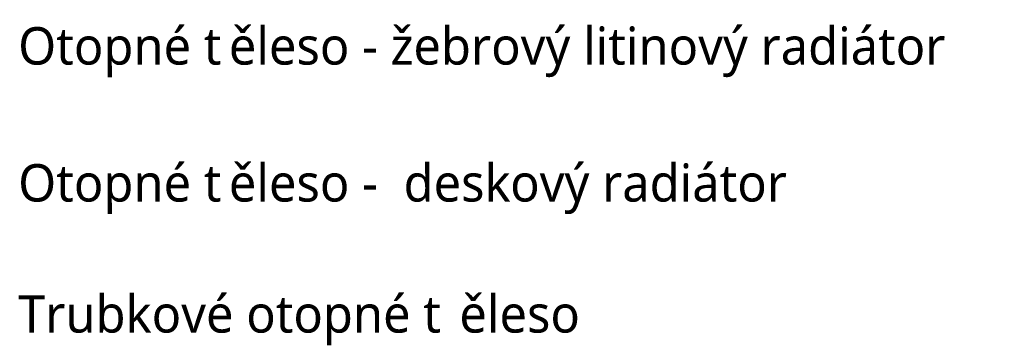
# Model space of a CAD drawing. Header units: metres. Extents: x -0.3 to 46.9, y -0.4 to 27.9.
# Tile 25 of 26: x 41.6 to 46.9, y 1.8 to 3.5. Entities that reach past the tile are written whole.
import ezdxf

# ---------------------------------------------------------------- set-up
doc = ezdxf.new("R2010")
doc.units = ezdxf.units.M
doc.layers.add('AV-TEXTY', color=7, linetype='Continuous', lineweight=5)
doc.styles.add('Trebuchet MS', font='trebuc.ttf', dxfattribs={"height": 0.2})

msp = doc.modelspace()

# ---------------------------------------------------------------- texts
at = {"layer": 'AV-TEXTY', "color": 5, "true_color": 0x0000ff, "char_height": 0.2, "attachment_point": 1, "style": 'Trebuchet MS', "bg_fill": 3, "box_fill_scale": 1.25, "bg_fill_color": 256, "bg_fill_true_color": 13158600, "bg_fill_transparency": 0}
for s, insert, width in [('Otopné t', (41.5919, 3.5001), 1.362869), ('Otopné t', (41.5919, 2.7686), 1.362869), ('desk', (43.649, 2.7686), 0.689451), ('Trubkové otopné t', (41.5919, 2.0686), 2.854007)]:
    msp.add_mtext(s, dxfattribs=dict(at, insert=insert, width=width))

# ---------------------------------------------------------------- next in the draw order: texts
for s, insert, width in [('ěleso - žebrový litinový radiátor', (42.7164, 3.5001), 4.930378), ('ěleso - ', (42.7164, 2.7686), 1.130379), ('ový radiátor', (44.2179, 2.7686), 1.875949), ('ěleso', (43.9467, 2.0686), 0.793671)]:
    msp.add_mtext(s, dxfattribs=dict(at, insert=insert, width=width))

doc.saveas('drawing.dxf')
